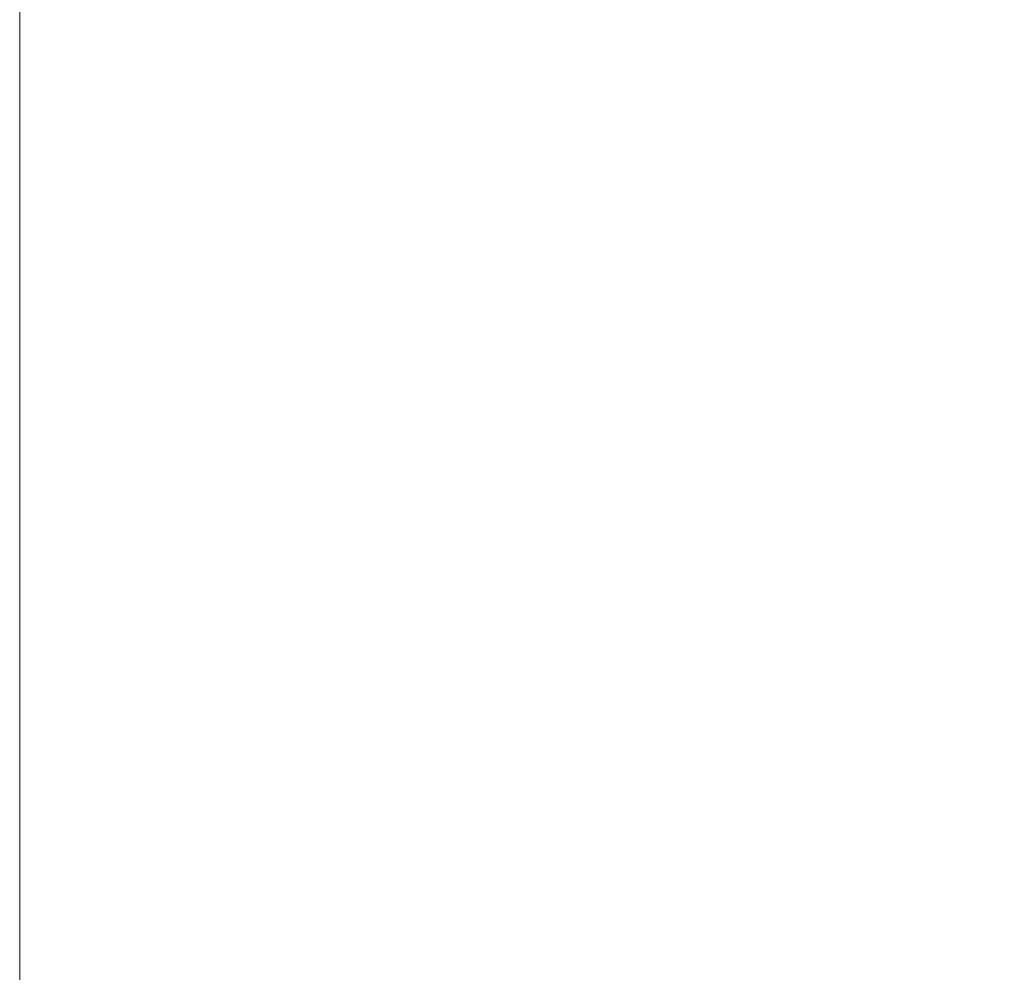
# Model space of a CAD drawing. Header units: millimetres. Extents: x 786 to 42540, y -7760 to 3796.
# Tile 80 of 256: x 20635 to 20668, y -5678 to -5646. Entities that reach past the tile are written whole.
import ezdxf

# ---------------------------------------------------------------- set-up
doc = ezdxf.new("R2010")
doc.units = ezdxf.units.MM
doc.layers.add('A-DETL-GENF', color=7, linetype='Continuous', lineweight=13)
doc.layers.add('A-FLOR-PATT', color=7, linetype='Continuous', lineweight=25)

# ---------------------------------------------------------------- blocks, each defined once
blk = doc.blocks.new('Линия разрыва - М 1_50-7673839-Разрез по Рампе Р1_фрагмент пола')
at = {"layer": 'A-DETL-GENF', "lineweight": 5}
blk.add_line((61994.539, -6275), (61994.539, -3975), dxfattribs=at)

msp = doc.modelspace()

# ---------------------------------------------------------------- hatches: boundary and pattern name
at = {"layer": 'A-FLOR-PATT', "lineweight": 5}
h = msp.add_hatch(dxfattribs=at)
h.set_pattern_fill('FP_10', color=256, style=0, pattern_type=2)
h.set_pattern_definition([(50, (48694.2, -5700), (291.4942, -25.5022), [30.48, -335.28]), (355, (48694.2, -5700), (-56.389, 305.691), [24.384, -268.224]), (100.451, (48718.5, -5702.12), (235.108, 280.1865), [25.904, -284.944]), (46.184, (48694.2, -5618.72), (433.727, -67.2684), [45.72, -502.92]), (96.636, (48730.35, -5624.33), (379.844, 395.8845), [38.856, -427.416]), (351.184, (48694.2, -5618.7), (379.848, 395.881), [36.576, -402.336]), (21, (48734.85, -5639.04), (242.5828, -163.624), [30.48, -335.28]), (326, (48734.85, -5639.04), (98.883, 294.701), [24.384, -268.224]), (71.451, (48755.06, -5652.68), (341.4672, 131.074), [25.904, -284.944]), (37.5, (48694.21, -5700), (4.9419, 135.28833), [13.411, -251.562, 13.411, -258.877, -269.24]), (37.5, (48694.21, -5700), (4.9419, 135.28833), [-537.261, 13.411, -255.829]), (7.5, (48694.21, -5700), (106.9117, 160.2891), [13.411, -141.834, 13.411, -245.466, -102.616]), (7.5, (48694.21, -5700), (106.9117, 160.2891), [-414.122, 13.411, -89.205]), (327.5, (48603.58, -5700), (216.9455, -9.16625), [13.411, -88.189, 13.411, -303.581, -420.624]), (327.5, (48603.58, -5700), (216.9455, -9.16625), [-418.592, 13.411, -407.213]), (317.5, (48562.94, -5700), (237.0069, 40.6827), [13.411, -118.669, 13.411, -197.104, -298.704]), (317.5, (48562.94, -5700), (237.0069, 40.6827), [-342.595, 13.411, -285.293])])
h.paths.add_polyline_path([(22284.271, -5746), (22284.271, -5618.445), (21296.365, -5627.592), (20634.81, -5627.592), (20634.81, -5746), (21808.478, -5746)])

# ---------------------------------------------------------------- block references
at = {"layer": 'A-DETL-GENF'}
msp.add_blockref('Линия разрыва - М 1_50-7673839-Разрез по Рампе Р1_фрагмент пола', (-41359.729, 0), dxfattribs=at)

doc.saveas('drawing.dxf')
